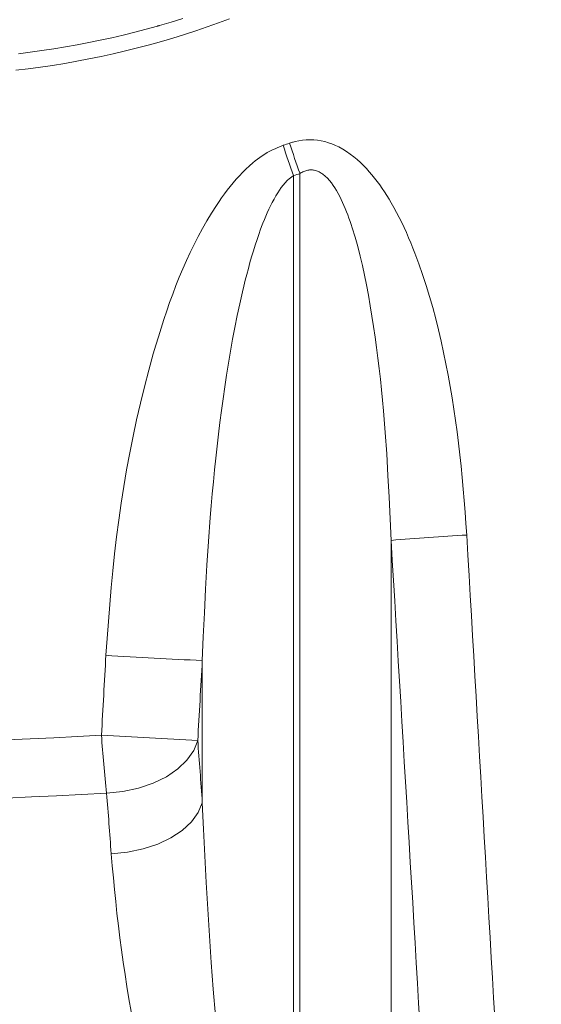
# Model space of a CAD drawing. Extents: x 193 to 943, y 26 to 526.
# Tile 229 of 256: x 408.66 to 410.35, y 118.2 to 121.39. Entities that reach past the tile are written whole.
import ezdxf

# ---------------------------------------------------------------- set-up
doc = ezdxf.new("R2010")
doc.units = 0
doc.layers.get('0').update_dxf_attribs({"lineweight": 25})
doc.layers.add('KG4_HLS_SYA', color=7, linetype='Continuous', lineweight=25)

# ---------------------------------------------------------------- blocks, each defined once
blk = doc.blocks.new('Spline-A069HYYU7N', base_point=(409.2475, 119.3142))
at = {"color": 0, "lineweight": -2}
for p, q in [((409.5408, 120.8857), (409.5429, 120.8872)), ((409.5037, 120.8485), (409.5098, 120.8564)), ((409.5098, 120.8564), (409.5162, 120.8641)), ((409.5162, 120.8641), (409.5231, 120.8712)), ((409.5231, 120.8712), (409.5305, 120.8779)), ((409.5305, 120.8779), (409.5325, 120.8795)), ((409.5325, 120.8795), (409.5345, 120.8811)), ((409.5345, 120.8811), (409.5366, 120.8826)), ((409.5366, 120.8826), (409.5387, 120.8842)), ((409.5387, 120.8842), (409.5408, 120.8857)), ((409.4862, 120.8212), (409.4926, 120.8318)), ((409.4926, 120.8318), (409.498, 120.8402)), ((409.498, 120.8402), (409.5037, 120.8485)), ((409.4688, 120.7889), (409.4743, 120.7998)), ((409.4743, 120.7998), (409.4801, 120.8106)), ((409.4801, 120.8106), (409.4862, 120.8212)), ((409.4535, 120.7556), (409.4584, 120.7667)), ((409.4584, 120.7667), (409.4635, 120.7779)), ((409.4635, 120.7779), (409.4688, 120.7889)), ((409.44, 120.7218), (409.4443, 120.7332)), ((409.4443, 120.7332), (409.4489, 120.7444)), ((409.4489, 120.7444), (409.4535, 120.7556)), ((409.4252, 120.6804), (409.4316, 120.699)), ((409.4316, 120.699), (409.4357, 120.7104)), ((409.4357, 120.7104), (409.44, 120.7218)), ((409.4191, 120.6616), (409.4252, 120.6804)), ((409.4075, 120.624), (409.4132, 120.6428)), ((409.4132, 120.6428), (409.4191, 120.6616)), ((409.3969, 120.586), (409.4021, 120.605)), ((409.4021, 120.605), (409.4075, 120.624)), ((409.387, 120.548), (409.3918, 120.567)), ((409.3918, 120.567), (409.3969, 120.586)), ((409.3823, 120.5289), (409.387, 120.548)), ((409.3733, 120.4906), (409.3777, 120.5098)), ((409.3777, 120.5098), (409.3823, 120.5289)), ((409.3609, 120.4332), (409.369, 120.4715)), ((409.369, 120.4715), (409.3733, 120.4906)), ((409.3532, 120.3948), (409.3609, 120.4332)), ((409.3459, 120.3564), (409.3532, 120.3948)), ((409.339, 120.3178), (409.3459, 120.3564)), ((409.3325, 120.2792), (409.339, 120.3178)), ((409.3264, 120.2405), (409.3325, 120.2792)), ((409.3206, 120.2021), (409.3264, 120.2405)), ((409.3151, 120.1637), (409.3206, 120.2021)), ((409.3098, 120.1252), (409.3151, 120.1637)), ((409.3048, 120.0867), (409.3098, 120.1252)), ((409.3001, 120.0482), (409.3048, 120.0867)), ((409.2955, 120.0096), (409.3001, 120.0482)), ((409.2912, 119.9711), (409.2955, 120.0096)), ((409.2871, 119.9325), (409.2912, 119.9711)), ((409.2833, 119.8939), (409.2871, 119.9325)), ((409.2796, 119.8553), (409.2833, 119.8939)), ((409.2762, 119.8166), (409.2796, 119.8553)), ((409.273, 119.7779), (409.2762, 119.8166)), ((409.2673, 119.7008), (409.273, 119.7779)), ((409.2624, 119.6235), (409.2673, 119.7008)), ((409.2581, 119.5462), (409.2624, 119.6235)), ((409.2543, 119.4689), (409.2581, 119.5462)), ((409.2508, 119.3915), (409.2543, 119.4689)), ((409.2475, 119.3142), (409.2508, 119.3915))]:
    blk.add_line(p, q, dxfattribs=at)
blk = doc.blocks.new('Spline-A069HYYW7N', base_point=(409.2475, 116.0269))
at = {"color": 0, "lineweight": -2}
for p, q in [((409.2516, 118.7668), (409.2475, 118.8528)), ((409.2559, 118.6807), (409.2516, 118.7668)), ((409.2604, 118.5945), (409.2559, 118.6807)), ((409.2653, 118.5082), (409.2604, 118.5945)), ((409.2706, 118.4218), (409.2653, 118.5082)), ((409.2765, 118.3351), (409.2706, 118.4218)), ((409.283, 118.2483), (409.2765, 118.3351)), ((409.2902, 118.1613), (409.283, 118.2483)), ((409.298, 118.074), (409.2902, 118.1613)), ((409.3062, 117.9865), (409.298, 118.074)), ((409.3148, 117.8989), (409.3062, 117.9865)), ((409.3237, 117.811), (409.3148, 117.8989)), ((409.3314, 117.738), (409.3237, 117.811)), ((409.3392, 117.6649), (409.3314, 117.738)), ((409.3472, 117.5916), (409.3392, 117.6649)), ((409.3554, 117.5183), (409.3472, 117.5916)), ((409.3637, 117.4448), (409.3554, 117.5183)), ((409.3722, 117.3712), (409.3637, 117.4448)), ((409.3808, 117.2976), (409.3722, 117.3712)), ((409.3897, 117.2238), (409.3808, 117.2976)), ((409.3986, 117.1499), (409.3897, 117.2238)), ((409.4077, 117.0759), (409.3986, 117.1499)), ((409.4169, 117.0017), (409.4077, 117.0759)), ((409.4262, 116.9275), (409.4169, 117.0017)), ((409.4355, 116.8533), (409.4262, 116.9275)), ((409.445, 116.7789), (409.4355, 116.8533)), ((409.4545, 116.7045), (409.445, 116.7789)), ((409.4641, 116.6299), (409.4545, 116.7045)), ((409.4738, 116.5553), (409.4641, 116.6299)), ((409.4835, 116.4805), (409.4738, 116.5553)), ((409.4933, 116.4057), (409.4835, 116.4805)), ((409.5031, 116.3307), (409.4933, 116.4057)), ((409.5129, 116.2557), (409.5031, 116.3307)), ((409.5228, 116.1805), (409.5129, 116.2557)), ((409.5326, 116.1052), (409.5228, 116.1805)), ((409.5425, 116.0298), (409.5326, 116.1052)), ((409.5426, 116.0294), (409.5425, 116.0298)), ((409.5426, 116.0289), (409.5426, 116.0294)), ((409.5427, 116.0284), (409.5426, 116.0289)), ((409.5428, 116.0279), (409.5427, 116.0284)), ((409.5428, 116.0274), (409.5428, 116.0279)), ((409.5429, 116.0269), (409.5428, 116.0274))]:
    blk.add_line(p, q, dxfattribs=at)
blk = doc.blocks.new('Spline-A069HYYY7N', base_point=(408.952, 116.0269))
at = {"color": 0, "lineweight": -2}
for p, q in [((408.952, 118.6874), (408.9555, 118.6487)), ((408.9555, 118.6487), (408.959, 118.6099)), ((408.959, 118.6099), (408.9626, 118.5711)), ((408.9626, 118.5711), (408.9665, 118.5323)), ((408.9665, 118.5323), (408.9706, 118.4933)), ((408.9706, 118.4933), (408.9751, 118.4542)), ((408.9751, 118.4542), (408.98, 118.4149)), ((408.98, 118.4149), (408.9852, 118.3755)), ((408.9852, 118.3755), (408.9908, 118.336)), ((408.9908, 118.336), (408.9968, 118.2963)), ((408.9968, 118.2963), (409.003, 118.2565)), ((409.003, 118.2565), (409.0094, 118.2167)), ((409.0094, 118.2167), (409.0162, 118.1763)), ((409.0162, 118.1763), (409.0231, 118.1359)), ((409.0231, 118.1359), (409.0303, 118.0954)), ((409.0303, 118.0954), (409.0378, 118.0548)), ((409.0378, 118.0548), (409.0454, 118.0141)), ((409.0454, 118.0141), (409.0532, 117.9732)), ((409.0532, 117.9732), (409.0613, 117.9323)), ((409.0613, 117.9323), (409.0696, 117.8913)), ((409.0696, 117.8913), (409.0781, 117.8501)), ((409.0781, 117.8501), (409.0867, 117.8089)), ((409.0867, 117.8089), (409.0956, 117.7676)), ((409.0956, 117.7676), (409.1046, 117.7261)), ((409.1046, 117.7261), (409.1196, 117.6585)), ((409.1196, 117.6585), (409.1351, 117.5906)), ((409.1351, 117.5906), (409.1509, 117.5225)), ((409.1509, 117.5225), (409.1671, 117.4541)), ((409.1671, 117.4541), (409.1837, 117.3855)), ((409.1837, 117.3855), (409.2006, 117.3167)), ((409.2006, 117.3167), (409.2178, 117.2476)), ((409.2178, 117.2476), (409.2353, 117.1783)), ((409.2353, 117.1783), (409.253, 117.1087)), ((409.253, 117.1087), (409.271, 117.039)), ((409.271, 117.039), (409.2893, 116.969)), ((409.2893, 116.969), (409.3078, 116.8987)), ((409.3078, 116.8987), (409.3266, 116.8275)), ((409.3266, 116.8275), (409.3456, 116.7561)), ((409.3456, 116.7561), (409.3648, 116.6844)), ((409.3648, 116.6844), (409.3842, 116.6126)), ((409.3842, 116.6126), (409.4036, 116.5405)), ((409.4036, 116.5405), (409.4232, 116.4682)), ((409.4232, 116.4682), (409.4429, 116.3956)), ((409.4429, 116.3956), (409.4626, 116.3229)), ((409.4626, 116.3229), (409.4825, 116.2499)), ((409.4825, 116.2499), (409.5023, 116.1767)), ((409.5023, 116.1767), (409.5222, 116.1033)), ((409.5222, 116.1033), (409.5421, 116.0297)), ((409.5421, 116.0297), (409.5423, 116.0293)), ((409.5423, 116.0293), (409.5424, 116.0288)), ((409.5424, 116.0288), (409.5425, 116.0283)), ((409.5425, 116.0283), (409.5426, 116.0279)), ((409.5426, 116.0279), (409.5428, 116.0274)), ((409.5428, 116.0274), (409.5429, 116.0269))]:
    blk.add_line(p, q, dxfattribs=at)
blk = doc.blocks.new('Polylinie-A069HYZ07N', base_point=(408.952, 118.6874))
at = {"color": 0, "lineweight": -2}
for p, q in [((409.2343, 118.8212), (409.2475, 118.8528)), ((409.2124, 118.7912), (409.2343, 118.8212)), ((409.1825, 118.7635), (409.2124, 118.7912)), ((409.1456, 118.7391), (409.1825, 118.7635)), ((409.0551, 118.7031), (409.1027, 118.7188)), ((409.1027, 118.7188), (409.1456, 118.7391)), ((408.952, 118.6874), (409.0044, 118.6925)), ((409.0044, 118.6925), (409.0551, 118.7031))]:
    blk.add_line(p, q, dxfattribs=at)
blk = doc.blocks.new('Ellipse-A069HYZ27N', base_point=(408.9327, 118.679))
at = {"color": 0, "lineweight": -2, "extrusion": (0, 0, -1)}
blk.add_ellipse((407.3114, 112.9093), major_axis=(0.5842, 9.4995), ratio=0.171193, start_param=0.88015, end_param=0.906451, dxfattribs=at)
blk = doc.blocks.new('Spline-A069HYZ47N', base_point=(406.9517, 118.8625))
at = {"color": 0, "lineweight": -2}
for p, q in [((406.9517, 118.9631), (406.9616, 118.9617)), ((406.9616, 118.9617), (406.9716, 118.9602)), ((406.9716, 118.9602), (406.9816, 118.9588)), ((406.9816, 118.9588), (406.9916, 118.9574)), ((406.9916, 118.9574), (407.0016, 118.956)), ((407.0016, 118.956), (407.0116, 118.9546)), ((407.0116, 118.9546), (407.09, 118.9439)), ((407.09, 118.9439), (407.1686, 118.9339)), ((407.1686, 118.9339), (407.2474, 118.9245)), ((407.2474, 118.9245), (407.3263, 118.9158)), ((407.3263, 118.9158), (407.4053, 118.9077)), ((407.4053, 118.9077), (407.4844, 118.9003)), ((407.4844, 118.9003), (407.564, 118.8935)), ((407.564, 118.8935), (407.6436, 118.8874)), ((407.6436, 118.8874), (407.7233, 118.882)), ((407.7233, 118.882), (407.8031, 118.8772)), ((407.8031, 118.8772), (407.8829, 118.8731)), ((408.6933, 118.8717), (408.7746, 118.8754)), ((408.7746, 118.8754), (408.8559, 118.8795)), ((408.8559, 118.8795), (408.9372, 118.8837)), ((407.8829, 118.8731), (407.9628, 118.8696)), ((407.9628, 118.8696), (408.0438, 118.8667)), ((408.0438, 118.8667), (408.1249, 118.8646)), ((408.1249, 118.8646), (408.206, 118.8631)), ((408.206, 118.8631), (408.2871, 118.8625)), ((408.2871, 118.8625), (408.3681, 118.8627)), ((408.3681, 118.8627), (408.4492, 118.8637)), ((408.4492, 118.8637), (408.5306, 118.8657)), ((408.5306, 118.8657), (408.6119, 118.8684)), ((408.6119, 118.8684), (408.6933, 118.8717))]:
    blk.add_line(p, q, dxfattribs=at)
blk = doc.blocks.new('Ellipse-A069HYZA7N', base_point=(409.4739, 120.8657))
at = {"color": 0, "lineweight": -2, "extrusion": (0, 0, -1)}
blk.add_ellipse((408.3162, 152.5701), major_axis=(0, 31.879), ratio=0.347407, start_param=3.028645, end_param=3.030603, dxfattribs=at)
blk = doc.blocks.new('Spline-A069HYZW7N', base_point=(409.5645, 119.7042))
at = {"color": 0, "lineweight": -2}
for p, q in [((409.5644, 120.8942), (409.566, 120.8951)), ((409.566, 120.8951), (409.5675, 120.896)), ((409.5675, 120.896), (409.569, 120.8969)), ((409.569, 120.8969), (409.5705, 120.8978)), ((409.5705, 120.8978), (409.5721, 120.8986)), ((409.5721, 120.8986), (409.5737, 120.8994)), ((409.5737, 120.8994), (409.5767, 120.9009)), ((409.5767, 120.9009), (409.5798, 120.9021)), ((409.5798, 120.9021), (409.583, 120.9032)), ((409.583, 120.9032), (409.5862, 120.9041)), ((409.5862, 120.9041), (409.5895, 120.9049)), ((409.5895, 120.9049), (409.5928, 120.9054)), ((409.5928, 120.9054), (409.5958, 120.9057)), ((409.5958, 120.9057), (409.5988, 120.9059)), ((409.5988, 120.9059), (409.6019, 120.9058)), ((409.6019, 120.9058), (409.6049, 120.9057)), ((409.6049, 120.9057), (409.6079, 120.9053)), ((409.6079, 120.9053), (409.6109, 120.9048)), ((409.6109, 120.9048), (409.6142, 120.904)), ((409.6142, 120.904), (409.6175, 120.9031)), ((409.6175, 120.9031), (409.6207, 120.9019)), ((409.6207, 120.9019), (409.6239, 120.9006)), ((409.6239, 120.9006), (409.627, 120.8991)), ((409.627, 120.8991), (409.63, 120.8975)), ((409.63, 120.8975), (409.6329, 120.8957)), ((409.6329, 120.8957), (409.6358, 120.8939)), ((409.6358, 120.8939), (409.6385, 120.8919)), ((409.6385, 120.8919), (409.6412, 120.8898)), ((409.6412, 120.8898), (409.6439, 120.8877)), ((409.6439, 120.8877), (409.6464, 120.8855)), ((409.6464, 120.8855), (409.6535, 120.8786)), ((409.6535, 120.8786), (409.6601, 120.8713)), ((409.6601, 120.8713), (409.6663, 120.8636)), ((409.6663, 120.8636), (409.6721, 120.8556)), ((409.6721, 120.8556), (409.6775, 120.8473)), ((409.6775, 120.8473), (409.6827, 120.8388)), ((409.6827, 120.8388), (409.6881, 120.8293)), ((409.6881, 120.8293), (409.6932, 120.8197)), ((409.6932, 120.8197), (409.698, 120.81)), ((409.698, 120.81), (409.7027, 120.8001)), ((409.7027, 120.8001), (409.7071, 120.7902)), ((409.7071, 120.7902), (409.7113, 120.7802)), ((409.7113, 120.7802), (409.7154, 120.7699)), ((409.7154, 120.7699), (409.7193, 120.7596)), ((409.7193, 120.7596), (409.7232, 120.7493)), ((409.7232, 120.7493), (409.7268, 120.7389)), ((409.7268, 120.7389), (409.7304, 120.7285)), ((409.7304, 120.7285), (409.7338, 120.718)), ((409.7338, 120.718), (409.7432, 120.6876)), ((409.7432, 120.6876), (409.7518, 120.657)), ((409.7518, 120.657), (409.7597, 120.6262)), ((409.7597, 120.6262), (409.7669, 120.5952)), ((409.7669, 120.5952), (409.7737, 120.5642)), ((409.7737, 120.5642), (409.78, 120.533)), ((409.78, 120.533), (409.7864, 120.4993)), ((409.7864, 120.4993), (409.7924, 120.4654)), ((409.7924, 120.4654), (409.798, 120.4315)), ((409.798, 120.4315), (409.8032, 120.3976)), ((409.8032, 120.3976), (409.8082, 120.3636)), ((409.8082, 120.3636), (409.8128, 120.3296)), ((409.8128, 120.3296), (409.8172, 120.2955)), ((409.8172, 120.2955), (409.8213, 120.2613)), ((409.8213, 120.2613), (409.8252, 120.2271)), ((409.8252, 120.2271), (409.8288, 120.1929)), ((409.8288, 120.1929), (409.8322, 120.1586)), ((409.8322, 120.1586), (409.8353, 120.1244)), ((409.8353, 120.1244), (409.8409, 120.0544)), ((409.8409, 120.0544), (409.8457, 119.9844)), ((409.8457, 119.9844), (409.8498, 119.9144)), ((409.8498, 119.9144), (409.8535, 119.8444)), ((409.8535, 119.8444), (409.8568, 119.7743)), ((409.8568, 119.7743), (409.8599, 119.7042))]:
    blk.add_line(p, q, dxfattribs=at)
blk = doc.blocks.new('Ellipse-A069HZ2W7N', base_point=(409.8627, 116.4651))
at = {"color": 0, "lineweight": -2, "extrusion": (0, 0, -1)}
blk.add_ellipse((408.0208, 182.9236), major_axis=(-10.9255, 194.031), ratio=0.009348, start_param=4.358231, end_param=4.381036, dxfattribs=at)
blk = doc.blocks.new('Kreis-A069HZ8A7N', base_point=(408.9203, 118.8837))
at = {"color": 0, "lineweight": -2}
blk.add_ellipse((413.2565, 119.3639), major_axis=(-4.3361, -0.2915), ratio=1, start_param=0, end_param=0.043588, dxfattribs=at)
blk = doc.blocks.new('Spline-A069HZ8C7N', base_point=(406.9886, 119.0505))
at = {"color": 0, "lineweight": -2}
for p, q in [((406.9983, 119.1528), (406.9886, 119.1543)), ((407.008, 119.1513), (406.9983, 119.1528)), ((407.0178, 119.1498), (407.008, 119.1513)), ((407.0275, 119.1484), (407.0178, 119.1498)), ((407.0372, 119.1469), (407.0275, 119.1484)), ((407.0469, 119.1455), (407.0372, 119.1469)), ((407.1249, 119.1342), (407.0469, 119.1455)), ((407.2032, 119.1237), (407.1249, 119.1342)), ((407.2815, 119.1138), (407.2032, 119.1237)), ((407.36, 119.1047), (407.2815, 119.1138)), ((407.4387, 119.0962), (407.36, 119.1047)), ((407.5175, 119.0885), (407.4387, 119.0962)), ((407.5959, 119.0815), (407.5175, 119.0885)), ((407.6745, 119.0752), (407.5959, 119.0815)), ((407.7532, 119.0697), (407.6745, 119.0752)), ((407.8319, 119.0648), (407.7532, 119.0697)), ((408.8431, 119.0681), (408.7658, 119.064)), ((408.9204, 119.0724), (408.8431, 119.0681)), ((407.9108, 119.0606), (407.8319, 119.0648)), ((407.9896, 119.0571), (407.9108, 119.0606)), ((408.0674, 119.0544), (407.9896, 119.0571)), ((408.1452, 119.0523), (408.0674, 119.0544)), ((408.223, 119.051), (408.1452, 119.0523)), ((408.3009, 119.0505), (408.223, 119.051)), ((408.3787, 119.0508), (408.3009, 119.0505)), ((408.4565, 119.052), (408.3787, 119.0508)), ((408.5338, 119.054), (408.4565, 119.052)), ((408.6112, 119.0568), (408.5338, 119.054)), ((408.6885, 119.0602), (408.6112, 119.0568)), ((408.7658, 119.064), (408.6885, 119.0602))]:
    blk.add_line(p, q, dxfattribs=at)
blk = doc.blocks.new('Ellipse-A069HZA67N', base_point=(409.2736, 119.7694))
at = {"color": 0, "lineweight": -2, "extrusion": (0, 0, -1)}
blk.add_ellipse((408.6117, 140.1528), major_axis=(10.9255, 194.031), ratio=0.009348, start_param=1.677876, end_param=1.679218, dxfattribs=at)
blk = doc.blocks.new('Ellipse-A069HZA87N', base_point=(409.2278, 118.8491))
at = {"color": 0, "lineweight": -2, "extrusion": (0, 0, -1)}
blk.add_ellipse((407.6069, 112.8922), major_axis=(0.5832, 9.7995), ratio=0.16599, start_param=0.8808, end_param=0.907101, dxfattribs=at)
blk = doc.blocks.new('Polylinie-A069HZAA7N', base_point=(408.9372, 118.8837))
at = {"color": 0, "lineweight": -2}
for p, q in [((409.2195, 119.0226), (409.2326, 119.0553)), ((409.1977, 118.9914), (409.2195, 119.0226)), ((409.1678, 118.9628), (409.1977, 118.9914)), ((409.1309, 118.9375), (409.1678, 118.9628)), ((409.0403, 118.9001), (409.0879, 118.9164)), ((409.0879, 118.9164), (409.1309, 118.9375)), ((408.9372, 118.8837), (408.9896, 118.8891)), ((408.9896, 118.8891), (409.0403, 118.9001))]:
    blk.add_line(p, q, dxfattribs=at)
blk = doc.blocks.new('Spline-A069HZAO7N', base_point=(408.9348, 119.3313))
at = {"color": 0, "lineweight": -2}
for p, q in [((409.5097, 120.9857), (409.5009, 120.9821)), ((409.442, 120.9519), (409.4342, 120.9465)), ((409.45, 120.9571), (409.442, 120.9519)), ((409.4582, 120.9619), (409.45, 120.9571)), ((409.4665, 120.9664), (409.4582, 120.9619)), ((409.4749, 120.9706), (409.4665, 120.9664)), ((409.4835, 120.9746), (409.4749, 120.9706)), ((409.4922, 120.9784), (409.4835, 120.9746)), ((409.5009, 120.9821), (409.4922, 120.9784)), ((409.4003, 120.9188), (409.3891, 120.9085)), ((409.4117, 120.9288), (409.4003, 120.9188)), ((409.4191, 120.9349), (409.4117, 120.9288)), ((409.4266, 120.9408), (409.4191, 120.9349)), ((409.4342, 120.9465), (409.4266, 120.9408)), ((409.3677, 120.8868), (409.3575, 120.8756)), ((409.3782, 120.8978), (409.3677, 120.8868)), ((409.3891, 120.9085), (409.3782, 120.8978)), ((409.3475, 120.8641), (409.3378, 120.8523)), ((409.3575, 120.8756), (409.3475, 120.8641)), ((409.3193, 120.8281), (409.3103, 120.8157)), ((409.3284, 120.8403), (409.3193, 120.8281)), ((409.3378, 120.8523), (409.3284, 120.8403)), ((409.3017, 120.8031), (409.2932, 120.7904)), ((409.3103, 120.8157), (409.3017, 120.8031)), ((409.2775, 120.7659), (409.2624, 120.741)), ((409.2932, 120.7904), (409.2775, 120.7659)), ((409.2624, 120.741), (409.248, 120.7157)), ((409.248, 120.7157), (409.2342, 120.6901)), ((409.2209, 120.6642), (409.2082, 120.6381)), ((409.2342, 120.6901), (409.2209, 120.6642)), ((409.2082, 120.6381), (409.1959, 120.6115)), ((409.1959, 120.6115), (409.1842, 120.5847)), ((409.1842, 120.5847), (409.1729, 120.5577)), ((409.1729, 120.5577), (409.1621, 120.5306)), ((409.1516, 120.5032), (409.1416, 120.4758)), ((409.1621, 120.5306), (409.1516, 120.5032)), ((409.1416, 120.4758), (409.1319, 120.4482)), ((409.1319, 120.4482), (409.1226, 120.4205)), ((409.1226, 120.4205), (409.1136, 120.3927)), ((409.1136, 120.3927), (409.1049, 120.3647)), ((409.1049, 120.3647), (409.0965, 120.3368)), ((409.0965, 120.3368), (409.0884, 120.3087)), ((409.0884, 120.3087), (409.0737, 120.2557)), ((409.0737, 120.2557), (409.0598, 120.2024)), ((409.0598, 120.2024), (409.0467, 120.149)), ((409.0467, 120.149), (409.0344, 120.0954)), ((409.0344, 120.0954), (409.0229, 120.0416)), ((409.0229, 120.0416), (409.0121, 119.9876)), ((409.0121, 119.9876), (409.0021, 119.9334)), ((409.0021, 119.9334), (408.9927, 119.879)), ((408.9927, 119.879), (408.9841, 119.8246)), ((408.9841, 119.8246), (408.9762, 119.77)), ((408.9762, 119.77), (408.969, 119.7153)), ((408.969, 119.7153), (408.9625, 119.6606)), ((408.9625, 119.6606), (408.9568, 119.6058)), ((408.9568, 119.6058), (408.9517, 119.551)), ((408.9517, 119.551), (408.947, 119.4961)), ((408.947, 119.4961), (408.9427, 119.4412)), ((408.9427, 119.4412), (408.9387, 119.3862)), ((408.9387, 119.3862), (408.9348, 119.3313))]:
    blk.add_line(p, q, dxfattribs=at)
blk = doc.blocks.new('Kreis-A069HZAQ7N', base_point=(408.9348, 119.3142))
at = {"color": 0, "lineweight": -2}
blk.add_ellipse((410.947, 153.2651), major_axis=(-2.0122, -33.9339), ratio=1, start_param=0, end_param=0.009212, dxfattribs=at)
blk = doc.blocks.new('Kreis-A069HZAS7N', base_point=(409.5097, 120.8872))
at = {"color": 0, "lineweight": -2}
blk.add_ellipse((412.1162, 121.8106), major_axis=(-2.6065, -0.8249), ratio=1, start_param=0, end_param=0.038009, dxfattribs=at)
blk = doc.blocks.new('Ellipse-A069HZB07N', base_point=(408.9605, 119.7919))
at = {"color": 0, "lineweight": -2, "extrusion": (0, 0, -1)}
blk.add_ellipse((408.3162, 140.1699), major_axis=(10.6295, 194.031), ratio=0.009097, start_param=1.677904, end_param=1.679246, dxfattribs=at)
blk = doc.blocks.new('Kreis-A069HZB27N', base_point=(408.9203, 119.0553))
at = {"color": 0, "lineweight": -2}
blk.add_ellipse((410.9763, 153.765), major_axis=(-2.0559, -34.6926), ratio=1, start_param=0, end_param=0.008999, dxfattribs=at)
blk = doc.blocks.new('Spline-A069HZBA7N', base_point=(405.7231, 121.2635))
at = {"color": 0, "lineweight": -2}
for p, q in [((409.1021, 121.3723), (409.0653, 121.3621)), ((409.1032, 121.3726), (409.1021, 121.3723)), ((409.1043, 121.3729), (409.1032, 121.3726)), ((409.1054, 121.3733), (409.1043, 121.3729)), ((409.1065, 121.3736), (409.1054, 121.3733)), ((409.1076, 121.3739), (409.1065, 121.3736)), ((409.1086, 121.3742), (409.1076, 121.3739)), ((409.1465, 121.3853), (409.1086, 121.3742)), ((409.1842, 121.3969), (409.1465, 121.3853)), ((408.9539, 121.3346), (408.9166, 121.3264)), ((408.9912, 121.3433), (408.9539, 121.3346)), ((409.0283, 121.3525), (408.9912, 121.3433)), ((409.0653, 121.3621), (409.0283, 121.3525)), ((408.8033, 121.3047), (408.7653, 121.2985)), ((408.8413, 121.3114), (408.8033, 121.3047)), ((408.8791, 121.3187), (408.8413, 121.3114)), ((408.9166, 121.3264), (408.8791, 121.3187)), ((408.689, 121.2875), (408.6507, 121.2828)), ((408.7272, 121.2927), (408.689, 121.2875)), ((408.7653, 121.2985), (408.7272, 121.2927))]:
    blk.add_line(p, q, dxfattribs=at)
blk = doc.blocks.new('Spline-A069HZBC7N', base_point=(405.6883, 121.2104))
at = {"color": 0, "lineweight": -2}
for p, q in [((409.2262, 121.357), (409.2631, 121.3695)), ((409.2631, 121.3695), (409.2997, 121.3826)), ((409.2997, 121.3826), (409.3362, 121.3961)), ((409.1147, 121.3225), (409.152, 121.3335)), ((409.152, 121.3335), (409.1892, 121.345)), ((409.1892, 121.345), (409.2262, 121.357)), ((409.037, 121.3013), (409.0759, 121.3116)), ((409.0759, 121.3116), (409.1147, 121.3225)), ((408.8799, 121.2656), (408.9194, 121.2737)), ((408.9194, 121.2737), (408.9587, 121.2824)), ((408.9587, 121.2824), (408.9979, 121.2916)), ((408.9979, 121.2916), (409.037, 121.3013)), ((408.6824, 121.2336), (408.7221, 121.2389)), ((408.7221, 121.2389), (408.7617, 121.2447)), ((408.7617, 121.2447), (408.8012, 121.2512)), ((408.8012, 121.2512), (408.8406, 121.2581)), ((408.8406, 121.2581), (408.8799, 121.2656)), ((408.6427, 121.2288), (408.6824, 121.2336))]:
    blk.add_line(p, q, dxfattribs=at)
blk = doc.blocks.new('Spline-A069HZBM7N', base_point=(409.5306, 119.7213))
at = {"color": 0, "lineweight": -2}
for p, q in [((409.5336, 120.9936), (409.5306, 120.9927)), ((409.5366, 120.9945), (409.5336, 120.9936)), ((409.5396, 120.9954), (409.5366, 120.9945)), ((409.5426, 120.9962), (409.5396, 120.9954)), ((409.5456, 120.9971), (409.5426, 120.9962)), ((409.5486, 120.9979), (409.5456, 120.9971)), ((409.5604, 121.0005), (409.5486, 120.9979)), ((409.5724, 121.0023), (409.5604, 121.0005)), ((409.5846, 121.0034), (409.5724, 121.0023)), ((409.5967, 121.0037), (409.5846, 121.0034)), ((409.6089, 121.0033), (409.5967, 121.0037)), ((409.621, 121.0021), (409.6089, 121.0033)), ((409.633, 121.0001), (409.621, 121.0021)), ((409.6448, 120.9974), (409.633, 121.0001)), ((409.6565, 120.9941), (409.6448, 120.9974)), ((409.668, 120.99), (409.6565, 120.9941)), ((409.6792, 120.9854), (409.668, 120.99)), ((409.6901, 120.9802), (409.6792, 120.9854)), ((409.7029, 120.9732), (409.6901, 120.9802)), ((409.7152, 120.9656), (409.7029, 120.9732)), ((409.7272, 120.9573), (409.7152, 120.9656)), ((409.7387, 120.9485), (409.7272, 120.9573)), ((409.7499, 120.9391), (409.7387, 120.9485)), ((409.7607, 120.9293), (409.7499, 120.9391)), ((409.7705, 120.9198), (409.7607, 120.9293)), ((409.78, 120.9099), (409.7705, 120.9198)), ((409.7891, 120.8998), (409.78, 120.9099)), ((409.798, 120.8894), (409.7891, 120.8998)), ((409.8066, 120.8788), (409.798, 120.8894)), ((409.815, 120.868), (409.8066, 120.8788)), ((409.8231, 120.8569), (409.815, 120.868)), ((409.831, 120.8457), (409.8231, 120.8569)), ((409.8386, 120.8343), (409.831, 120.8457)), ((409.846, 120.8227), (409.8386, 120.8343)), ((409.8532, 120.811), (409.846, 120.8227)), ((409.8602, 120.7992), (409.8532, 120.811)), ((409.8692, 120.7835), (409.8602, 120.7992)), ((409.8778, 120.7676), (409.8692, 120.7835)), ((409.8862, 120.7515), (409.8778, 120.7676)), ((409.8943, 120.7353), (409.8862, 120.7515)), ((409.9021, 120.719), (409.8943, 120.7353)), ((409.9096, 120.7025), (409.9021, 120.719)), ((409.9169, 120.6859), (409.9096, 120.7025)), ((409.9239, 120.6692), (409.9169, 120.6859)), ((409.9308, 120.6524), (409.9239, 120.6692)), ((409.9374, 120.6355), (409.9308, 120.6524)), ((409.9438, 120.6186), (409.9374, 120.6355)), ((409.95, 120.6015), (409.9438, 120.6186)), ((409.9623, 120.5663), (409.95, 120.6015)), ((409.9739, 120.5307), (409.9623, 120.5663)), ((409.9848, 120.495), (409.9739, 120.5307)), ((409.995, 120.4591), (409.9848, 120.495)), ((410.0046, 120.423), (409.995, 120.4591)), ((410.0137, 120.3867), (410.0046, 120.423)), ((410.0222, 120.3503), (410.0137, 120.3867)), ((410.0302, 120.3138), (410.0222, 120.3503)), ((410.0377, 120.2772), (410.0302, 120.3138)), ((410.0447, 120.2404), (410.0377, 120.2772)), ((410.0514, 120.2036), (410.0447, 120.2404)), ((410.0576, 120.1667), (410.0514, 120.2036)), ((410.0635, 120.1299), (410.0576, 120.1667)), ((410.069, 120.0929), (410.0635, 120.1299)), ((410.0742, 120.0559), (410.069, 120.0929)), ((410.079, 120.0189), (410.0742, 120.0559)), ((410.0834, 119.9818), (410.079, 120.0189)), ((410.0874, 119.9447), (410.0834, 119.9818)), ((410.091, 119.9075), (410.0874, 119.9447)), ((410.0943, 119.8703), (410.091, 119.9075)), ((410.0974, 119.8331), (410.0943, 119.8703)), ((410.1002, 119.7958), (410.0974, 119.8331)), ((410.1029, 119.7586), (410.1002, 119.7958)), ((410.1055, 119.7213), (410.1029, 119.7586))]:
    blk.add_line(p, q, dxfattribs=at)
blk = doc.blocks.new('Kreis-A069HZBO7N', base_point=(409.5306, 120.8942))
at = {"color": 0, "lineweight": -2}
blk.add_ellipse((412.0932, 121.8177), major_axis=(-2.5625, -0.8251), ratio=1, start_param=0, end_param=0.03867, dxfattribs=at)
blk = doc.blocks.new('Kreis-A069HZBQ7N', base_point=(409.8599, 119.7042))
at = {"color": 0, "lineweight": -2}
blk.add_ellipse((410.5801, 111.13), major_axis=(-0.4746, 8.5913), ratio=1, start_param=0, end_param=0.028616, dxfattribs=at)
blk = doc.blocks.new('Ellipse-A069HZBS7N', base_point=(410.108, 116.4873))
at = {"color": 0, "lineweight": -2, "extrusion": (0, 0, -1)}
blk.add_ellipse((408.3162, 182.9407), major_axis=(-10.6295, 194.031), ratio=0.009097, start_param=4.358203, end_param=4.381007, dxfattribs=at)
blk = doc.blocks.new('Ellipse-A069HZDG7N', base_point=(409.4425, 120.9642))
at = {"color": 0, "lineweight": -2, "extrusion": (0, 0, -1)}
blk.add_ellipse((408.3162, 152.6685), major_axis=(0, 31.879), ratio=0.337997, start_param=3.028645, end_param=3.030603, dxfattribs=at)

msp = doc.modelspace()

# ---------------------------------------------------------------- linework, layer by layer
at = {"layer": 'KG4_HLS_SYA', "color": 8, "linetype": 'Continuous', "lineweight": 9, "ltscale": 0.13, "true_color": 0x808080}
for p, q in [((409.5429, 116.0269), (409.5429, 120.8872)), ((409.5644, 120.8942), (409.5644, 116.0862)), ((409.8599, 116.0048), (409.8599, 119.7042)), ((409.2475, 119.3142), (409.2475, 118.8528))]:
    msp.add_line(p, q, dxfattribs=at)

# ---------------------------------------------------------------- block references
for name, p in [('Spline-A069HZBC7N', (405.6883, 121.2104)), ('Spline-A069HZBA7N', (405.7231, 121.2635)), ('Spline-A069HZAO7N', (408.9348, 119.3313)), ('Ellipse-A069HZDG7N', (409.4425, 120.9642)), ('Kreis-A069HZAS7N', (409.5097, 120.8872)), ('Spline-A069HZBM7N', (409.5306, 119.7213)), ('Kreis-A069HZBO7N', (409.5306, 120.8942)), ('Spline-A069HYYU7N', (409.2475, 119.3142)), ('Ellipse-A069HYZA7N', (409.4739, 120.8657)), ('Spline-A069HYZW7N', (409.5645, 119.7042)), ('Kreis-A069HZBQ7N', (409.8599, 119.7042)), ('Ellipse-A069HZBS7N', (410.108, 116.4873)), ('Ellipse-A069HZ2W7N', (409.8627, 116.4651)), ('Ellipse-A069HZB07N', (408.9605, 119.7919)), ('Kreis-A069HZAQ7N', (408.9348, 119.3142)), ('Spline-A069HZ8C7N', (406.9886, 119.0505)), ('Kreis-A069HZ8A7N', (408.9203, 118.8837)), ('Kreis-A069HZB27N', (408.9203, 119.0553)), ('Polylinie-A069HZAA7N', (408.9372, 118.8837)), ('Ellipse-A069HZA87N', (409.2278, 118.8491)), ('Spline-A069HYZ47N', (406.9517, 118.8625)), ('Ellipse-A069HYZ27N', (408.9327, 118.679)), ('Polylinie-A069HYZ07N', (408.952, 118.6874)), ('Spline-A069HYYW7N', (409.2475, 116.0269)), ('Spline-A069HYYY7N', (408.952, 116.0269))]:
    msp.add_blockref(name, p, dxfattribs=at)
at = {"layer": 'KG4_HLS_SYA', "color": 8, "linetype": 'Continuous', "lineweight": 5, "ltscale": 0.13, "true_color": 0x808080}
msp.add_blockref('Ellipse-A069HZA67N', (409.2736, 119.7694), dxfattribs=at)

doc.saveas('drawing.dxf')
